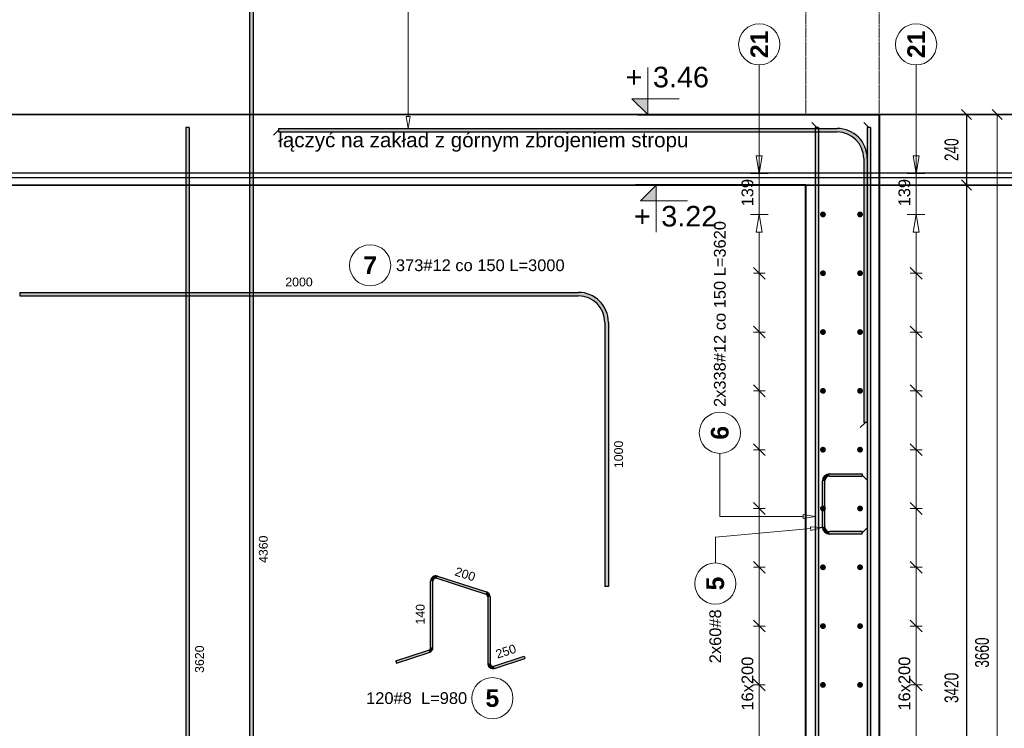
# Model space of a CAD drawing. Extents: x -1474 to 455485, y -101625 to 75879.
# Tile 26 of 31: x 327576 to 330921, y -89441 to -87031. Entities that reach past the tile are written whole.
import ezdxf
from ezdxf.enums import TextEntityAlignment as Align

# ---------------------------------------------------------------- set-up
doc = ezdxf.new("R2010")
doc.units = 0
doc.header["$LTSCALE"] = 10
doc.header["$MEASUREMENT"] = 0
doc.linetypes.add('HIDDEN', pattern=[0.375, 0.25, -0.125])
for name, color, linetype, lineweight in [('P-Linia1', 3, 'Continuous', 40), ('P-Opis', 1, 'Continuous', 18), ('P-Przerywana', 13, 'HIDDEN', 9), ('P-Wymiar', 254, 'Continuous', 9)]:
    doc.layers.add(name, color=color, linetype=linetype, lineweight=lineweight)
for name, color, linetype in [('RCAD_kształt pręta', 7, 'Continuous'), ('RCAD_opis kształtu pręta', 7, 'Continuous'), ('RCAD_opis rozkładu', 7, 'Continuous'), ('RCAD_pręt wyrzucony', 130, 'Continuous'), ('RCAD_pręty punktowe', 7, 'Continuous'), ('RCAD_symbole graficzne', 7, 'Continuous')]:
    doc.layers.add(name, color=color, linetype=linetype)
doc.styles.add('_Fd Opis', font='arial.ttf')
doc.styles.add('ROMANS', font='arial.ttf', dxfattribs={"width": 0.7})
doc.styles.add('style1', font='arial.ttf')
doc.styles.add('style3', font='arialbd.ttf')
doc.dimstyles.new('A25', dxfattribs={"dimscale": 27, "dimtxt": 1.75, "dimasz": 0.05, "dimexe": 0, "dimexo": 0, "dimgap": 1, "dimtad": 1, "dimdec": 4, "dimrnd": 1, "dimdsep": 46, "dimtxsty": 'ROMANS', "dimblk": '[[[[[[[[', "dimcen": 2, "dimdle": 2, "dimse1": 1, "dimse2": 1, "dimclrd": 256, "dimclrt": 1, "dimadec": 0, "dimazin": 0, "dimtfac": 1, "dimtdec": 4, "dimtix": 1, "dimtmove": 2, "dimatfit": 3, "dimldrblk": '[[[[[[[[', "dimfxl": 0, "dimtvp": 0.6, "dimtolj": 1, "dimlwd": -1, "dimarcsym": 0})

# ---------------------------------------------------------------- blocks, each defined once
blk = doc.blocks.new('[[[[[[[[')
at = {"layer": 'P-Wymiar'}
for p, q in [((-12.7, -12.7), (12.7, 12.7)), ((0, 0), (-4.6, 0)), ((0, 18), (0, -18))]:
    blk.add_line(p, q, dxfattribs=at)
blk = doc.blocks.new('*D161')
at = {"layer": 'Defpoints', "color": 0, "transparency": 16777216}
for p in [(330139.6, -87352.9), (330897.1, -87352.9), (330137.8, -91012.9)]:
    blk.add_point(p, dxfattribs=at)
at = {"layer": 'P-Wymiar', "transparency": 16777216}
blk.add_line((330897.1, -91011.6), (330897.1, -87354.3), dxfattribs=at)
at = {"layer": 'P-Wymiar', "transparency": 16777216, "xscale": 1.35, "yscale": 1.35, "zscale": 1.35}
for p, rotation in [((330897.1, -87352.9), 90), ((330897.1, -91012.9), 270)]:
    blk.add_blockref('[[[[[[[[', p, dxfattribs=dict(at, rotation=rotation))
at = {"layer": 'P-Wymiar', "color": 1, "transparency": 16777216, "insert": (330846, -89182.9), "char_height": 47.25, "attachment_point": 5, "rotation": 90, "style": 'ROMANS'}
blk.add_mtext('\\A1;3660', dxfattribs=at)
blk = doc.blocks.new('*D163')
at = {"transparency": 16777216}
blk.add_line((330793.3, -87354.3), (330793.3, -87591.6), dxfattribs=at)
at = {"layer": 'Defpoints', "color": 0, "transparency": 16777216}
for p in [(329585.4, -87352.9), (329585.4, -87592.9), (330793.3, -87592.9)]:
    blk.add_point(p, dxfattribs=at)
at = {"transparency": 16777216, "xscale": 1.35, "yscale": 1.35, "zscale": 1.35}
for p, rotation in [((330793.3, -87352.9), 90), ((330793.3, -87592.9), 270)]:
    blk.add_blockref('[[[[[[[[', p, dxfattribs=dict(at, rotation=rotation))
at = {"color": 1, "transparency": 16777216, "insert": (330742.2, -87472.9), "char_height": 47.25, "attachment_point": 5, "rotation": 90, "style": 'ROMANS', "bg_fill": 3, "box_fill_scale": 1.25, "bg_fill_color": 256, "bg_fill_true_color": 13158600, "bg_fill_transparency": 0}
blk.add_mtext('\\A1;240', dxfattribs=at)
blk = doc.blocks.new('*D164')
at = {"transparency": 16777216}
blk.add_line((330793.3, -87594.3), (330793.3, -91011.6), dxfattribs=at)
at = {"layer": 'Defpoints', "color": 0, "transparency": 16777216}
for p in [(329585.4, -87592.9), (330793.3, -91012.9), (330793.3, -91012.9)]:
    blk.add_point(p, dxfattribs=at)
at = {"transparency": 16777216, "xscale": 1.35, "yscale": 1.35, "zscale": 1.35}
for p, rotation in [((330793.3, -87592.9), 90), ((330793.3, -91012.9), 270)]:
    blk.add_blockref('[[[[[[[[', p, dxfattribs=dict(at, rotation=rotation))
at = {"color": 1, "transparency": 16777216, "insert": (330742.2, -89302.9), "char_height": 47.25, "attachment_point": 5, "rotation": 90, "style": 'ROMANS', "bg_fill": 3, "box_fill_scale": 1.25, "bg_fill_color": 256, "bg_fill_true_color": 13158600, "bg_fill_transparency": 0}
blk.add_mtext('\\A1;3420', dxfattribs=at)

msp = doc.modelspace()

# ---------------------------------------------------------------- hatches: boundary and pattern name
at = {"layer": 'RCAD_pręt wyrzucony'}
for points in [[(328357.01354, -86650.27354), (328369.01354, -86650.27354), (328369.01354, -91012.93326), (328357.01354, -91012.93326)], [(328140.36584, -87397.8836), (328152.36584, -87397.8836), (328152.36584, -91012.93326), (328140.36584, -91012.93326)], [(327576.19309, -87969.94441), (327576.19309, -87957.94441), (329474.19309, -87957.94441), (329474.19309, -87969.94441)], [(328980.25465, -89165.4517), (328972.25465, -89165.4517), (328972.25465, -88939.89265), (328980.25465, -88939.89265)], [(328993.34482, -88930.38208), (328995.81696, -88922.77363), (329161.83249, -88976.71535), (329159.36035, -88984.3238)], [(329166.27018, -88993.83436), (329174.27018, -88993.83436), (329174.27018, -89219.39342), (329166.27018, -89219.39342)], [(328856.23102, -89218.82719), (328853.75888, -89211.21874), (328965.34482, -89174.96227), (328967.81696, -89182.57072)], [(329189.83249, -89236.51244), (329187.36035, -89228.90399), (329290.29382, -89195.45887), (329292.76596, -89203.06733)]]:
    msp.add_hatch(color=4, dxfattribs=at).paths.add_polyline_path(points, flags=0)
h = msp.add_hatch(color=4, dxfattribs=at)
edge = h.paths.add_edge_path(flags=0)
edge.add_line((328995.81696, -88922.77363), (328993.34482, -88930.38208))
edge.add_arc((328990.25465, -88939.89265), 10, 72, 180)
edge.add_line((328980.25465, -88939.89265), (328972.25465, -88939.89265))
edge.add_arc((328990.25465, -88939.89265), 18, 432, 540, ccw=False)
h = msp.add_hatch(color=4, dxfattribs=at)
edge = h.paths.add_edge_path(flags=0)
edge.add_line((329174.27018, -88993.83436), (329166.27018, -88993.83436))
edge.add_arc((329156.27018, -88993.83436), 10, 0, 72)
edge.add_line((329159.36035, -88984.3238), (329161.83249, -88976.71535))
edge.add_arc((329156.27018, -88993.83436), 18, 360, 432, ccw=False)
h = msp.add_hatch(color=4, dxfattribs=at)
edge = h.paths.add_edge_path(flags=0)
edge.add_line((328967.81696, -89182.57072), (328965.34482, -89174.96227))
edge.add_arc((328962.25465, -89165.4517), 10, -72, 0)
edge.add_line((328972.25465, -89165.4517), (328980.25465, -89165.4517))
edge.add_arc((328962.25465, -89165.4517), 18, 288, 360, ccw=False)
h = msp.add_hatch(color=4, dxfattribs=at)
edge = h.paths.add_edge_path(flags=0)
edge.add_line((329166.27018, -89219.39342), (329174.27018, -89219.39342))
edge.add_arc((329184.27018, -89219.39342), 10, 180, 288)
edge.add_line((329187.36035, -89228.90399), (329189.83249, -89236.51244))
edge.add_arc((329184.27018, -89219.39342), 18, 540, 648, ccw=False)

# ---------------------------------------------------------------- linework, layer by layer
at = {"layer": 'Defpoints', "color": 21}
for p in [(228343.86818, -87352.93326), (228343.86818, -87592.93326)]:
    msp.add_xline(p, (1, 0), dxfattribs=at)
at = {"layer": 'P-Linia1'}
for p, q in [((330496.73802, -87352.93326), (330496.73802, -91012.93326)), ((330246.73802, -91012.93326), (330246.73802, -87592.93326))]:
    msp.add_line(p, q, dxfattribs=at)
for points in [[(329676.2251, -87352.93326), (330496.73802, -87352.93326)], [(330246.73802, -87352.93326), (330246.73802, -87352.93326)], [(330246.73802, -87592.93326), (329668.05642, -87592.93326)]]:
    msp.add_lwpolyline(points, dxfattribs=at)
at = {"layer": 'P-Przerywana'}
for points in [[(330246.73802, -87352.93326), (330246.73802, -86981.88999)], [(330496.73802, -87352.93326), (330496.73802, -86981.88999)]]:
    msp.add_lwpolyline(points, dxfattribs=at)
at = {"layer": 'RCAD_kształt pręta', "color": 2, "lineweight": 5}
msp.add_line((328455.63636, -87406.44425), (328438.13636, -87423.94425), dxfattribs=at)
at = {"layer": 'RCAD_kształt pręta', "color": 4}
msp.add_line((328455.63636, -87400.44425), (328455.63636, -87412.44425), dxfattribs=at)
at = {"layer": 'RCAD_opis kształtu pręta', "color": 8, "lineweight": 0}
for p, q in [((328896.25036, -86773.89265), (328896.25036, -87360.44425)), ((328896.25036, -87400.44425), (328889.5837, -87360.44425)), ((328902.91703, -87360.44425), (328889.5837, -87360.44425)), ((328902.91703, -87360.44425), (328896.25036, -87400.44425))]:
    msp.add_line(p, q, dxfattribs=at)
at = {"layer": 'RCAD_opis rozkładu', "color": 8, "lineweight": 0}
for centre in [(330088.88453, -87114.70223), (330621.90388, -87114.70223)]:
    msp.add_circle(centre, 70, dxfattribs=at)
at = {"layer": 'RCAD_pręt wyrzucony', "color": 4}
for p, q in [((328357.01354, -86650.27354), (328357.01354, -91012.93326)), ((328369.01354, -86650.27354), (328369.01354, -91012.93326)), ((328140.36584, -87397.8836), (328140.36584, -91012.93326)), ((328152.36584, -87397.8836), (328140.36584, -87397.8836)), ((328152.36584, -87397.8836), (328152.36584, -91012.93326)), ((327576.19309, -87957.94441), (329474.19309, -87957.94441)), ((327576.19309, -87957.94441), (327576.19309, -87969.94441)), ((327576.19309, -87969.94441), (329474.19309, -87969.94441)), ((329564.19309, -88059.94441), (329564.19309, -88957.94441)), ((328972.25465, -89165.4517), (328972.25465, -88939.89265)), ((328980.25465, -89165.4517), (328980.25465, -88939.89265)), ((328993.34482, -88930.38208), (329159.36035, -88984.3238)), ((328995.81696, -88922.77363), (329161.83249, -88976.71535)), ((329166.27018, -88993.83436), (329166.27018, -89219.39342)), ((329174.27018, -88993.83436), (329174.27018, -89219.39342)), ((328853.75888, -89211.21874), (328965.34482, -89174.96227)), ((328856.23102, -89218.82719), (328967.81696, -89182.57072)), ((328853.75888, -89211.21874), (328856.23102, -89218.82719)), ((329187.36035, -89228.90399), (329290.29382, -89195.45887)), ((329189.83249, -89236.51244), (329292.76596, -89203.06733)), ((329290.29382, -89195.45887), (329292.76596, -89203.06733))]:
    msp.add_line(p, q, dxfattribs=at)
at = {"layer": 'RCAD_pręt wyrzucony', "color": 8, "lineweight": 0}
for centre in [(328766.87422, -87866.02273), (329182.12678, -89338.0741)]:
    msp.add_circle(centre, 70, dxfattribs=at)
at = {"layer": 'RCAD_pręt wyrzucony', "color": 4}
for centre, radius, start, end in [((329474.19309, -88059.94441), 90, 0, 90), ((328990.25465, -88939.89265), 18, 72, 180), ((328990.25465, -88939.89265), 10, 72, 180), ((329156.27018, -88993.83436), 18, 0, 72), ((329156.27018, -88993.83436), 10, 360, 72), ((328962.25465, -89165.4517), 10, 288, 360), ((328962.25465, -89165.4517), 18, 288, 0), ((329184.27018, -89219.39342), 18, 180, 288), ((329184.27018, -89219.39342), 10, 180, 288)]:
    msp.add_arc(centre, radius, start, end, dxfattribs=at)
at = {"layer": 'RCAD_symbole graficzne', "color": 1, "lineweight": 0}
msp.add_line((329816.50842, -87299.59993), (329656.50842, -87299.59993), dxfattribs=at)

# ---------------------------------------------------------------- texts
at = {"layer": 'RCAD_opis rozkładu', "color": 1, "char_height": 60, "attachment_point": 5, "rotation": 90, "style": 'style3'}
for insert in [(330088.88453, -87114.70223), (330621.90388, -87114.70223)]:
    msp.add_mtext('21', dxfattribs=dict(at, insert=insert))
at = {"layer": 'RCAD_pręt wyrzucony', "color": 1, "attachment_point": 5}
for s, insert, char_height, style in [('7', (328766.87422, -87866.02273), 60, 'style3'), ('2000', (328525.19309, -87922.94441), 30, 'style1'), ('5', (329182.12678, -89338.0741), 60, 'style3')]:
    msp.add_mtext(s, dxfattribs=dict(at, insert=insert, char_height=char_height, style=style))
at = {"layer": 'RCAD_pręt wyrzucony', "color": 2, "char_height": 40, "attachment_point": 5, "style": 'style1'}
for s, insert in [('373#12 co 150 L=3000', (329141.02156, -87866.02273)), ('120#8  L=980', (328924.81436, -89338.0741))]:
    msp.add_mtext(s, dxfattribs=dict(at, insert=insert))
at = {"layer": 'RCAD_pręt wyrzucony', "color": 1, "char_height": 30, "attachment_point": 5, "style": 'style1'}
for s, insert, rotation in [('4360', (328404.01354, -88831.6034), 90), ('200', (329089.64032, -88916.45751), 342), ('140', (328937.25465, -89052.67218), 90), ('3620', (328187.36584, -89205.40843), 90), ('250', (329228.01149, -89178.89445), 18)]:
    msp.add_mtext(s, dxfattribs=dict(at, insert=insert, rotation=rotation))
at = {"layer": 'RCAD_symbole graficzne', "color": 2, "style": 'style1'}
msp.add_text('+', height=70, dxfattribs=at).set_placement((329692.06398, -87281.82215), align=Align.BOTTOM_RIGHT)
msp.add_text('3.46 ', height=70, dxfattribs=at).set_placement((329727.61953, -87281.82215), align=Align.BOTTOM_LEFT)

# ---------------------------------------------------------------- dimensions: what is measured, and where the dimension line sits
at = {"layer": 'P-Wymiar'}
dim = msp.add_linear_dim(base=(330897.14717, -87352.93326), p1=(330137.75146, -91012.93326), p2=(330139.57053, -87352.93326), angle=90, dimstyle='A25', dxfattribs=at)
dim.commit()
dim.dimension.update_dxf_attribs({"geometry": '*D161', "text_midpoint": (330846.00648, -89182.93326)})

# ---------------------------------------------------------------- next in the draw order: dimensions: what is measured, and where the dimension line sits
dim = msp.add_linear_dim(base=(330793.31612, -87592.93326), p1=(329585.43813, -87352.93326), p2=(329585.43813, -87592.93326), angle=90, dimstyle='A25', override={"dimfxl": 160, "dimfxlon": 1, "dimtfill": 1})
dim.commit()
dim.dimension.update_dxf_attribs({"geometry": '*D163', "text_midpoint": (330742.19154, -87472.93326)})

# ---------------------------------------------------------------- next in the draw order: hatches: boundary and pattern name
at = {"layer": 'RCAD_kształt pręta'}
msp.add_hatch(color=4, dxfattribs=at).paths.add_polyline_path([(328455.63636, -87412.44425), (328455.63636, -87400.44425), (330353.63636, -87400.44425), (330353.63636, -87412.44425)], flags=0)
h = msp.add_hatch(color=4, dxfattribs=at)
edge = h.paths.add_edge_path(flags=0)
edge.add_line((330455.63636, -87502.44425), (330443.63636, -87502.44425))
edge.add_arc((330353.63636, -87502.44425), 90, 0, 90)
edge.add_line((330353.63636, -87412.44425), (330353.63636, -87400.44425))
edge.add_arc((330353.63636, -87502.44425), 102, 360, 450, ccw=False)
at = {"layer": 'RCAD_symbole graficzne'}
msp.add_hatch(color=1, dxfattribs=at).paths.add_polyline_path([(329656.50842, -87299.59993), (329709.84176, -87352.93326), (329709.84176, -87299.59993)], flags=0)

# ---------------------------------------------------------------- next in the draw order: linework, layer by layer
at = {"layer": 'Defpoints', "color": 21}
for p in [(239045.86747, -87352.60185), (327135.42357, -87352.60185), (232166.98954, -87352.60185), (320256.54564, -87352.60185), (290764.80071, -87352.60185), (378854.3568, -87352.60185), (283885.92278, -87352.60185), (371975.47888, -87352.60185), (245422.01358, -87352.60185), (333511.56968, -87352.60185), (238543.13566, -87352.60185), (326632.69176, -87352.60185), (297140.94682, -87352.60185), (385230.50292, -87352.60185), (290262.0689, -87352.60185), (378351.62499, -87352.60185), (276926.13987, -87352.60185), (365015.69597, -87352.60185), (270047.26195, -87352.60185), (358136.81805, -87352.60185), (328645.07311, -87352.60185), (416734.62921, -87352.60185), (321766.19519, -87352.60185), (409855.75128, -87352.60185), (283302.28599, -87352.60185), (371391.84209, -87352.60185), (276423.40806, -87352.60185), (364512.96416, -87352.60185), (335021.21922, -87352.60185), (423110.77532, -87352.60185), (328142.3413, -87352.60185), (416231.8974, -87352.60185), (316433.42428, -87352.93326), (221464.99026, -87352.93326), (309554.54635, -87352.93326), (280062.80142, -87352.93326), (368152.35752, -87352.93326), (273183.92349, -87352.93326), (361273.47959, -87352.93326), (234720.0143, -87352.93326), (322809.57039, -87352.93326), (227841.13637, -87352.93326), (315930.69247, -87352.93326), (286438.94753, -87352.93326), (374528.50363, -87352.93326), (279560.06961, -87352.93326), (367649.6257, -87352.93326), (266224.14059, -87352.93326), (354313.69668, -87352.93326), (259345.26266, -87352.93326), (347434.81876, -87352.93326), (317943.07382, -87352.93326), (406032.62992, -87352.93326), (311064.1959, -87352.93326), (399153.752, -87352.93326), (272600.2867, -87352.93326), (360689.8428, -87352.93326), (265721.40877, -87352.93326), (353810.96487, -87352.93326), (324319.21994, -87352.93326), (412408.77603, -87352.93326), (317440.34201, -87352.93326), (405529.89811, -87352.93326), (239045.86747, -87551.60185), (327135.42357, -87551.60185), (232166.98954, -87551.60185), (320256.54564, -87551.60185), (290764.80071, -87551.60185), (378854.3568, -87551.60185), (283885.92278, -87551.60185), (371975.47888, -87551.60185), (245422.01358, -87551.60185), (333511.56968, -87551.60185), (238543.13566, -87551.60185), (326632.69176, -87551.60185), (297140.94682, -87551.60185), (385230.50292, -87551.60185), (290262.0689, -87551.60185), (378351.62499, -87551.60185), (276926.13987, -87551.60185), (365015.69597, -87551.60185), (270047.26195, -87551.60185), (358136.81805, -87551.60185), (328645.07311, -87551.60185), (416734.62921, -87551.60185), (321766.19519, -87551.60185), (409855.75128, -87551.60185), (283302.28599, -87551.60185), (371391.84209, -87551.60185), (276423.40806, -87551.60185), (364512.96416, -87551.60185), (335021.21922, -87551.60185), (423110.77532, -87551.60185), (328142.3413, -87551.60185), (416231.8974, -87551.60185), (228343.86818, -87551.93326), (316433.42428, -87551.93326), (221464.99026, -87551.93326), (309554.54635, -87551.93326), (280062.80142, -87551.93326), (368152.35752, -87551.93326), (273183.92349, -87551.93326), (361273.47959, -87551.93326), (234720.0143, -87551.93326), (322809.57039, -87551.93326), (227841.13637, -87551.93326), (315930.69247, -87551.93326), (286438.94753, -87551.93326), (374528.50363, -87551.93326), (279560.06961, -87551.93326), (367649.6257, -87551.93326), (266224.14059, -87551.93326), (354313.69668, -87551.93326), (259345.26266, -87551.93326), (347434.81876, -87551.93326), (317943.07382, -87551.93326), (406032.62992, -87551.93326), (311064.1959, -87551.93326), (399153.752, -87551.93326), (272600.2867, -87551.93326), (360689.8428, -87551.93326), (265721.40877, -87551.93326), (353810.96487, -87551.93326), (324319.21994, -87551.93326), (412408.77603, -87551.93326), (317440.34201, -87551.93326), (405529.89811, -87551.93326)]:
    msp.add_xline(p, (1, 0), dxfattribs=at)
at = {"layer": 'RCAD_kształt pręta', "color": 4}
for p, q in [((328455.63636, -87400.44425), (330353.63636, -87400.44425)), ((330290.62388, -87397.8836), (330278.62388, -87397.8836)), ((330467.28979, -87397.8836), (330455.28979, -87397.8836)), ((328455.63636, -87412.44425), (330353.63636, -87412.44425))]:
    msp.add_line(p, q, dxfattribs=at)
at = {"layer": 'RCAD_kształt pręta', "color": 2, "lineweight": 5}
for p, q in [((330284.62388, -87397.8836), (330267.12388, -87380.3836)), ((330461.28979, -87397.8836), (330443.78979, -87380.3836))]:
    msp.add_line(p, q, dxfattribs=at)
at = {"layer": 'RCAD_kształt pręta', "color": 4}
for radius, start in [(102, 0), (90, 360)]:
    msp.add_arc((330353.63636, -87502.44425), radius, start, 90, dxfattribs=at)
at = {"layer": 'RCAD_opis rozkładu', "color": 8, "lineweight": 0}
for p, q in [((330088.88453, -87184.70223), (330088.88453, -87553.64773)), ((330621.90388, -87184.70223), (330621.90388, -87553.64773)), ((330088.88453, -87433.64773), (330088.88453, -87493.64773)), ((330621.90388, -87433.64773), (330621.90388, -87493.64773)), ((330088.88453, -87553.64773), (330078.88453, -87493.64773)), ((330098.88453, -87493.64773), (330078.88453, -87493.64773)), ((330098.88453, -87493.64773), (330088.88453, -87553.64773)), ((330621.90388, -87553.64773), (330611.90388, -87493.64773)), ((330631.90388, -87493.64773), (330611.90388, -87493.64773)), ((330631.90388, -87493.64773), (330621.90388, -87553.64773)), ((330118.88453, -87553.64773), (330058.88453, -87553.64773)), ((330651.90388, -87553.64773), (330591.90388, -87553.64773))]:
    msp.add_line(p, q, dxfattribs=at)
at = {"layer": 'RCAD_symbole graficzne', "color": 1, "lineweight": 0}
for p, q in [((329709.84176, -87352.93326), (329709.84176, -87192.93326)), ((329656.50842, -87299.59993), (329709.84176, -87352.93326)), ((329789.84176, -87352.93326), (329629.84176, -87352.93326))]:
    msp.add_line(p, q, dxfattribs=at)

# ---------------------------------------------------------------- next in the draw order: texts
at = {"layer": 'P-Opis', "insert": (328454.64913, -87447.29829), "char_height": 50, "width": 1781.7633136, "attachment_point": 4, "style": '_Fd Opis'}
msp.add_mtext('łączyć na zakład z górnym zbrojeniem stropu', dxfattribs=at)

# ---------------------------------------------------------------- next in the draw order: dimensions: what is measured, and where the dimension line sits
dim = msp.add_linear_dim(base=(330793.31612, -91012.93326), p1=(329585.43813, -87592.93326), p2=(330793.31612, -91012.93326), angle=90, dimstyle='A25', override={"dimfxl": 160, "dimfxlon": 1, "dimtfill": 1})
dim.commit()
dim.dimension.update_dxf_attribs({"geometry": '*D164', "text_midpoint": (330742.17543, -89302.93326)})

# ---------------------------------------------------------------- next in the draw order: hatches: boundary and pattern name
at = {"layer": 'RCAD_kształt pręta'}
for points in [[(330278.62388, -87397.8836), (330290.62388, -87397.8836), (330290.62388, -91012.93326), (330278.62388, -91012.93326)], [(330455.28979, -87397.8836), (330467.28979, -87397.8836), (330467.28979, -91012.93326), (330455.28979, -91012.93326)], [(330443.63636, -87502.44425), (330455.63636, -87502.44425), (330455.63636, -88400.44425), (330443.63636, -88400.44425)], [(330327.32196, -88583.27809), (330327.32196, -88575.27809), (330438.32196, -88575.27809), (330438.32196, -88583.27809)], [(330311.32196, -88755.75508), (330303.32196, -88755.75508), (330303.32196, -88599.27809), (330311.32196, -88599.27809)], [(330438.32196, -88771.75508), (330438.32196, -88779.75508), (330327.32196, -88779.75508), (330327.32196, -88771.75508)]]:
    msp.add_hatch(color=4, dxfattribs=at).paths.add_polyline_path(points, flags=0)
h = msp.add_hatch(color=4, dxfattribs=at)
edge = h.paths.add_edge_path(flags=0)
edge.add_line((330327.32196, -88575.27809), (330327.32196, -88583.27809))
edge.add_arc((330327.32196, -88599.27809), 16, 90, 180)
edge.add_line((330311.32196, -88599.27809), (330303.32196, -88599.27809))
edge.add_arc((330327.32196, -88599.27809), 24, 450, 540, ccw=False)
h = msp.add_hatch(color=4, dxfattribs=at)
edge = h.paths.add_edge_path(flags=0)
edge.add_line((330303.32196, -88755.75508), (330311.32196, -88755.75508))
edge.add_arc((330327.32196, -88755.75508), 16, -180, -90)
edge.add_line((330327.32196, -88771.75508), (330327.32196, -88779.75508))
edge.add_arc((330327.32196, -88755.75508), 24, 540, 630, ccw=False)
at = {"layer": 'RCAD_pręt wyrzucony'}
h = msp.add_hatch(color=4, dxfattribs=at)
edge = h.paths.add_edge_path(flags=0)
edge.add_line((329576.19309, -88059.94441), (329564.19309, -88059.94441))
edge.add_arc((329474.19309, -88059.94441), 90, 0, 90)
edge.add_line((329474.19309, -87969.94441), (329474.19309, -87957.94441))
edge.add_arc((329474.19309, -88059.94441), 102, 360, 450, ccw=False)
msp.add_hatch(color=4, dxfattribs=at).paths.add_polyline_path([(329564.19309, -88059.94441), (329576.19309, -88059.94441), (329576.19309, -88957.94441), (329564.19309, -88957.94441)], flags=0)
at = {"layer": 'RCAD_pręty punktowe'}
h = msp.add_hatch(color=1, dxfattribs=at)
edge = h.paths.add_edge_path(flags=0)
edge.add_arc((330305.30617, -87692.93326), 10, 0, 360, ccw=False)
h = msp.add_hatch(color=1, dxfattribs=at)
edge = h.paths.add_edge_path(flags=0)
edge.add_arc((330431.35513, -87692.93326), 10, 0, 360, ccw=False)
h = msp.add_hatch(color=1, dxfattribs=at)
edge = h.paths.add_edge_path(flags=0)
edge.add_arc((330305.30617, -87892.93326), 10, 0, 360, ccw=False)
h = msp.add_hatch(color=1, dxfattribs=at)
edge = h.paths.add_edge_path(flags=0)
edge.add_arc((330431.35513, -87892.93326), 10, 0, 360, ccw=False)
h = msp.add_hatch(color=1, dxfattribs=at)
edge = h.paths.add_edge_path(flags=0)
edge.add_arc((330305.30617, -88092.93326), 10, 0, 360, ccw=False)
h = msp.add_hatch(color=1, dxfattribs=at)
edge = h.paths.add_edge_path(flags=0)
edge.add_arc((330431.35513, -88092.93326), 10, 0, 360, ccw=False)
h = msp.add_hatch(color=1, dxfattribs=at)
edge = h.paths.add_edge_path(flags=0)
edge.add_arc((330305.30617, -88292.93326), 10, 0, 360, ccw=False)
h = msp.add_hatch(color=1, dxfattribs=at)
edge = h.paths.add_edge_path(flags=0)
edge.add_arc((330431.35513, -88292.93326), 10, 0, 360, ccw=False)
h = msp.add_hatch(color=1, dxfattribs=at)
edge = h.paths.add_edge_path(flags=0)
edge.add_arc((330305.30617, -88492.93326), 10, 0, 360, ccw=False)
h = msp.add_hatch(color=1, dxfattribs=at)
edge = h.paths.add_edge_path(flags=0)
edge.add_arc((330431.35513, -88492.93326), 10, 0, 360, ccw=False)
h = msp.add_hatch(color=1, dxfattribs=at)
edge = h.paths.add_edge_path(flags=0)
edge.add_arc((330305.30617, -88692.93326), 10, 0, 360, ccw=False)
h = msp.add_hatch(color=1, dxfattribs=at)
edge = h.paths.add_edge_path(flags=0)
edge.add_arc((330431.35513, -88692.93326), 10, 0, 360, ccw=False)
h = msp.add_hatch(color=1, dxfattribs=at)
edge = h.paths.add_edge_path(flags=0)
edge.add_arc((330305.30617, -88892.93326), 10, 0, 360, ccw=False)
h = msp.add_hatch(color=1, dxfattribs=at)
edge = h.paths.add_edge_path(flags=0)
edge.add_arc((330431.35513, -88892.93326), 10, 0, 360, ccw=False)
h = msp.add_hatch(color=1, dxfattribs=at)
edge = h.paths.add_edge_path(flags=0)
edge.add_arc((330305.30617, -89092.93326), 10, 0, 360, ccw=False)
h = msp.add_hatch(color=1, dxfattribs=at)
edge = h.paths.add_edge_path(flags=0)
edge.add_arc((330431.35513, -89092.93326), 10, 0, 360, ccw=False)
h = msp.add_hatch(color=1, dxfattribs=at)
edge = h.paths.add_edge_path(flags=0)
edge.add_arc((330305.30617, -89292.93326), 10, 0, 360, ccw=False)
h = msp.add_hatch(color=1, dxfattribs=at)
edge = h.paths.add_edge_path(flags=0)
edge.add_arc((330431.35513, -89292.93326), 10, 0, 360, ccw=False)
at = {"layer": 'RCAD_symbole graficzne'}
msp.add_hatch(color=1, dxfattribs=at).paths.add_polyline_path([(329684.84845, -87646.2666), (329738.18179, -87592.93326), (329738.18179, -87646.2666)], flags=0)

# ---------------------------------------------------------------- next in the draw order: linework, layer by layer
at = {"layer": 'Defpoints', "color": 21}
for p in [(239045.86747, -87567.60185), (327135.42357, -87567.60185), (232166.98954, -87567.60185), (320256.54564, -87567.60185), (290764.80071, -87567.60185), (378854.3568, -87567.60185), (283885.92278, -87567.60185), (371975.47888, -87567.60185), (245422.01358, -87567.60185), (333511.56968, -87567.60185), (238543.13566, -87567.60185), (326632.69176, -87567.60185), (297140.94682, -87567.60185), (385230.50292, -87567.60185), (290262.0689, -87567.60185), (378351.62499, -87567.60185), (276926.13987, -87567.60185), (365015.69597, -87567.60185), (270047.26195, -87567.60185), (358136.81805, -87567.60185), (328645.07311, -87567.60185), (416734.62921, -87567.60185), (321766.19519, -87567.60185), (409855.75128, -87567.60185), (283302.28599, -87567.60185), (371391.84209, -87567.60185), (276423.40806, -87567.60185), (364512.96416, -87567.60185), (335021.21922, -87567.60185), (423110.77532, -87567.60185), (328142.3413, -87567.60185), (416231.8974, -87567.60185), (228343.86818, -87567.93326), (316433.42428, -87567.93326), (221464.99026, -87567.93326), (309554.54635, -87567.93326), (280062.80142, -87567.93326), (368152.35752, -87567.93326), (273183.92349, -87567.93326), (361273.47959, -87567.93326), (234720.0143, -87567.93326), (322809.57039, -87567.93326), (227841.13637, -87567.93326), (315930.69247, -87567.93326), (286438.94753, -87567.93326), (374528.50363, -87567.93326), (279560.06961, -87567.93326), (367649.6257, -87567.93326), (266224.14059, -87567.93326), (354313.69668, -87567.93326), (259345.26266, -87567.93326), (347434.81876, -87567.93326), (317943.07382, -87567.93326), (406032.62992, -87567.93326), (311064.1959, -87567.93326), (399153.752, -87567.93326), (272600.2867, -87567.93326), (360689.8428, -87567.93326), (265721.40877, -87567.93326), (353810.96487, -87567.93326), (324319.21994, -87567.93326), (412408.77603, -87567.93326), (317440.34201, -87567.93326), (405529.89811, -87567.93326), (239045.86747, -87592.60185), (327135.42357, -87592.60185), (232166.98954, -87592.60185), (320256.54564, -87592.60185), (290764.80071, -87592.60185), (378854.3568, -87592.60185), (283885.92278, -87592.60185), (371975.47888, -87592.60185), (245422.01358, -87592.60185), (333511.56968, -87592.60185), (238543.13566, -87592.60185), (326632.69176, -87592.60185), (297140.94682, -87592.60185), (385230.50292, -87592.60185), (290262.0689, -87592.60185), (378351.62499, -87592.60185), (276926.13987, -87592.60185), (365015.69597, -87592.60185), (270047.26195, -87592.60185), (358136.81805, -87592.60185), (328645.07311, -87592.60185), (416734.62921, -87592.60185), (321766.19519, -87592.60185), (409855.75128, -87592.60185), (283302.28599, -87592.60185), (371391.84209, -87592.60185), (276423.40806, -87592.60185), (364512.96416, -87592.60185), (335021.21922, -87592.60185), (423110.77532, -87592.60185), (328142.3413, -87592.60185), (416231.8974, -87592.60185), (316433.42428, -87592.93326), (221464.99026, -87592.93326), (309554.54635, -87592.93326), (280062.80142, -87592.93326), (368152.35752, -87592.93326), (273183.92349, -87592.93326), (361273.47959, -87592.93326), (234720.0143, -87592.93326), (322809.57039, -87592.93326), (227841.13637, -87592.93326), (315930.69247, -87592.93326), (286438.94753, -87592.93326), (374528.50363, -87592.93326), (279560.06961, -87592.93326), (367649.6257, -87592.93326), (266224.14059, -87592.93326), (354313.69668, -87592.93326), (259345.26266, -87592.93326), (347434.81876, -87592.93326), (317943.07382, -87592.93326), (406032.62992, -87592.93326), (311064.1959, -87592.93326), (399153.752, -87592.93326), (272600.2867, -87592.93326), (360689.8428, -87592.93326), (265721.40877, -87592.93326), (353810.96487, -87592.93326), (324319.21994, -87592.93326), (412408.77603, -87592.93326), (317440.34201, -87592.93326), (405529.89811, -87592.93326)]:
    msp.add_xline(p, (1, 0), dxfattribs=at)
at = {"layer": 'RCAD_kształt pręta', "color": 4}
for p, q in [((330278.62388, -87397.8836), (330278.62388, -91012.93326)), ((330290.62388, -87397.8836), (330290.62388, -91012.93326)), ((330455.28979, -87397.8836), (330455.28979, -91012.93326)), ((330467.28979, -87397.8836), (330467.28979, -91012.93326)), ((330443.63636, -87502.44425), (330443.63636, -88400.44425)), ((330455.63636, -87502.44425), (330455.63636, -88400.44425)), ((330455.63636, -88400.44425), (330443.63636, -88400.44425)), ((330327.32196, -88575.27809), (330438.32196, -88575.27809)), ((330438.32196, -88575.27809), (330438.32196, -88583.27809)), ((330303.32196, -88755.75508), (330303.32196, -88599.27809)), ((330311.32196, -88755.75508), (330311.32196, -88599.27809)), ((330327.32196, -88583.27809), (330438.32196, -88583.27809)), ((330438.32196, -88771.75508), (330327.32196, -88771.75508)), ((330438.32196, -88779.75508), (330327.32196, -88779.75508)), ((330438.32196, -88779.75508), (330438.32196, -88771.75508))]:
    msp.add_line(p, q, dxfattribs=at)
at = {"layer": 'RCAD_kształt pręta', "color": 2, "lineweight": 5}
for p, q in [((330449.63636, -88400.44425), (330432.13636, -88417.94425)), ((330438.32196, -88579.27809), (330455.82196, -88596.77809)), ((330438.32196, -88775.75508), (330455.82196, -88758.25508))]:
    msp.add_line(p, q, dxfattribs=at)
at = {"layer": 'RCAD_kształt pręta', "color": 4}
for centre, radius, start, end in [((330327.32196, -88599.27809), 24, 90, 180), ((330327.32196, -88599.27809), 16, 90, 180), ((330327.32196, -88755.75508), 24, 180, 270), ((330327.32196, -88755.75508), 16, 180, 270)]:
    msp.add_arc(centre, radius, start, end, dxfattribs=at)
at = {"layer": 'RCAD_opis kształtu pręta', "color": 8, "lineweight": 0}
for p, q in [((329955.11781, -88720.42566), (329955.11781, -88505.68129)), ((330238.62388, -88713.75899), (330278.62388, -88720.42566)), ((330238.62388, -88713.75899), (330238.62388, -88727.09233)), ((329955.11781, -88720.42566), (330238.62388, -88720.42566)), ((330278.62388, -88720.42566), (330238.62388, -88727.09233)), ((329939.68246, -88790.86406), (330263.58285, -88761.52801)), ((330262.98151, -88754.88852), (330303.41979, -88757.91993)), ((330262.98151, -88754.88852), (330264.1842, -88768.1675)), ((330303.41979, -88757.91993), (330264.1842, -88768.1675)), ((329939.68246, -88790.86406), (329939.68246, -88878.10209))]:
    msp.add_line(p, q, dxfattribs=at)
for centre in [(329955.11781, -88435.68129), (329939.68246, -88948.10209)]:
    msp.add_circle(centre, 70, dxfattribs=at)
at = {"layer": 'RCAD_opis rozkładu', "color": 8, "lineweight": 0}
for p, q in [((330088.88453, -87692.93326), (330088.88453, -87553.64773)), ((330621.90388, -87692.93326), (330621.90388, -87553.64773)), ((330058.88453, -87692.93326), (330118.88453, -87692.93326)), ((330078.88453, -87752.93326), (330088.88453, -87692.93326)), ((330088.88453, -87692.93326), (330098.88453, -87752.93326)), ((330651.90388, -87692.93326), (330591.90388, -87692.93326)), ((330611.90388, -87752.93326), (330621.90388, -87692.93326)), ((330621.90388, -87692.93326), (330631.90388, -87752.93326)), ((330078.88453, -87752.93326), (330098.88453, -87752.93326)), ((330088.88453, -87892.93326), (330088.88453, -87752.93326)), ((330611.90388, -87752.93326), (330631.90388, -87752.93326)), ((330621.90388, -87892.93326), (330621.90388, -87752.93326)), ((330108.88453, -87912.93326), (330068.88453, -87872.93326)), ((330641.90388, -87912.93326), (330601.90388, -87872.93326)), ((330068.88453, -87892.93326), (330108.88453, -87892.93326)), ((330088.88453, -88092.93326), (330088.88453, -87892.93326)), ((330641.90388, -87892.93326), (330601.90388, -87892.93326)), ((330621.90388, -88092.93326), (330621.90388, -87892.93326)), ((330108.88453, -88112.93326), (330068.88453, -88072.93326)), ((330641.90388, -88112.93326), (330601.90388, -88072.93326)), ((330068.88453, -88092.93326), (330108.88453, -88092.93326)), ((330088.88453, -88292.93326), (330088.88453, -88092.93326)), ((330641.90388, -88092.93326), (330601.90388, -88092.93326)), ((330621.90388, -88292.93326), (330621.90388, -88092.93326)), ((330108.88453, -88312.93326), (330068.88453, -88272.93326)), ((330641.90388, -88312.93326), (330601.90388, -88272.93326)), ((330068.88453, -88292.93326), (330108.88453, -88292.93326)), ((330088.88453, -88492.93326), (330088.88453, -88292.93326)), ((330641.90388, -88292.93326), (330601.90388, -88292.93326)), ((330621.90388, -88492.93326), (330621.90388, -88292.93326)), ((330108.88453, -88512.93326), (330068.88453, -88472.93326)), ((330641.90388, -88512.93326), (330601.90388, -88472.93326)), ((330068.88453, -88492.93326), (330108.88453, -88492.93326)), ((330088.88453, -88692.93326), (330088.88453, -88492.93326)), ((330641.90388, -88492.93326), (330601.90388, -88492.93326)), ((330621.90388, -88692.93326), (330621.90388, -88492.93326)), ((330108.88453, -88712.93326), (330068.88453, -88672.93326)), ((330641.90388, -88712.93326), (330601.90388, -88672.93326)), ((330068.88453, -88692.93326), (330108.88453, -88692.93326)), ((330088.88453, -88892.93326), (330088.88453, -88692.93326)), ((330641.90388, -88692.93326), (330601.90388, -88692.93326)), ((330621.90388, -88892.93326), (330621.90388, -88692.93326)), ((330108.88453, -88912.93326), (330068.88453, -88872.93326)), ((330641.90388, -88912.93326), (330601.90388, -88872.93326)), ((330068.88453, -88892.93326), (330108.88453, -88892.93326)), ((330088.88453, -89092.93326), (330088.88453, -88892.93326)), ((330641.90388, -88892.93326), (330601.90388, -88892.93326)), ((330621.90388, -89092.93326), (330621.90388, -88892.93326)), ((330108.88453, -89112.93326), (330068.88453, -89072.93326)), ((330641.90388, -89112.93326), (330601.90388, -89072.93326)), ((330068.88453, -89092.93326), (330108.88453, -89092.93326)), ((330088.88453, -89292.93326), (330088.88453, -89092.93326)), ((330641.90388, -89092.93326), (330601.90388, -89092.93326)), ((330621.90388, -89292.93326), (330621.90388, -89092.93326)), ((330108.88453, -89312.93326), (330068.88453, -89272.93326)), ((330641.90388, -89312.93326), (330601.90388, -89272.93326)), ((330068.88453, -89292.93326), (330108.88453, -89292.93326)), ((330088.88453, -89392.93326), (330088.88453, -89292.93326)), ((330641.90388, -89292.93326), (330601.90388, -89292.93326)), ((330621.90388, -89392.93326), (330621.90388, -89292.93326)), ((330088.88453, -89392.93326), (330088.88453, -89492.93326)), ((330621.90388, -89392.93326), (330621.90388, -89492.93326))]:
    msp.add_line(p, q, dxfattribs=at)
at = {"layer": 'RCAD_pręt wyrzucony', "color": 4}
for p, q in [((329576.19309, -88059.94441), (329576.19309, -88957.94441)), ((329576.19309, -88957.94441), (329564.19309, -88957.94441))]:
    msp.add_line(p, q, dxfattribs=at)
msp.add_arc((329474.19309, -88059.94441), 102, 0, 90, dxfattribs=at)
at = {"layer": 'RCAD_symbole graficzne', "color": 1, "lineweight": 0}
for p, q in [((329818.18179, -87592.93326), (329658.18179, -87592.93326)), ((329684.84845, -87646.2666), (329738.18179, -87592.93326)), ((329738.18179, -87592.93326), (329738.18179, -87752.93326)), ((329844.84845, -87646.2666), (329684.84845, -87646.2666))]:
    msp.add_line(p, q, dxfattribs=at)

# ---------------------------------------------------------------- next in the draw order: texts
at = {"layer": 'RCAD_opis kształtu pręta', "color": 1, "attachment_point": 5, "rotation": 90}
for s, insert, char_height, style in [('2x338#12 co 150 L=3620', (329955.11781, -88031.67038), 40, 'style1'), ('6', (329955.11781, -88435.68129), 60, 'style3'), ('5', (329939.68246, -88948.10209), 60, 'style3'), ('2x60#8  ', (329939.68246, -89127.7201), 40, 'style1')]:
    msp.add_mtext(s, dxfattribs=dict(at, insert=insert, char_height=char_height, style=style))
at = {"layer": 'RCAD_opis rozkładu', "color": 2, "char_height": 40, "attachment_point": 7, "rotation": 90, "style": 'style1'}
for s, insert in [('139', (330069.3211, -87665.63702)), ('139', (330602.34044, -87665.63702)), ('16x200', (330069.30745, -89380.21839)), ('16x200', (330602.3268, -89380.21839))]:
    msp.add_mtext(s, dxfattribs=dict(at, insert=insert))
at = {"layer": 'RCAD_pręt wyrzucony', "color": 1, "insert": (329611.19309, -88508.94441), "char_height": 30, "attachment_point": 5, "rotation": 90, "style": 'style1'}
msp.add_mtext('1000', dxfattribs=at)
at = {"layer": 'RCAD_symbole graficzne', "color": 2, "style": 'style1'}
msp.add_text('+', height=70, dxfattribs=at).set_placement((329720.40401, -87664.04438), align=Align.TOP_RIGHT)
msp.add_text('3.22 ', height=70, dxfattribs=at).set_placement((329755.95956, -87664.04438), align=Align.TOP_LEFT)

doc.saveas('drawing.dxf')
